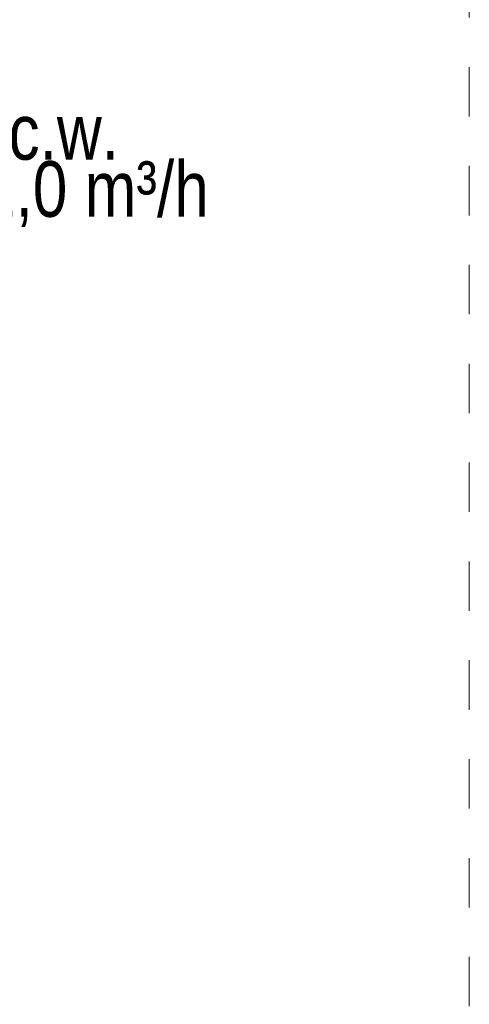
# Model space of a CAD drawing. Extents: x -438200 to -357500, y 15000 to 163871.
# Tile 60 of 148: x -414475 to -413019, y 69286 to 72473. Entities that reach past the tile are written whole.
import ezdxf
from ezdxf.lldxf.tags import DXFTag

# ---------------------------------------------------------------- set-up
doc = ezdxf.new("R2010")
doc.units = 0
doc.header["$MEASUREMENT"] = 0
doc.linetypes.add('Przerywana', pattern=[320, 160, -160])
doc.layers.add('#podkład', color=252, linetype='Continuous')
doc.layers.add('IS_Text_Armatury_Wodociag', color=7, linetype='Continuous')
doc.layers.add('INWENT OPISY_Nr_Pióra__21', color=252, linetype='Continuous', lineweight=9)
doc.styles.get("Standard").update_dxf_attribs({"font": 'arial.ttf', "width": 0.8, "bigfont": 'BIGFONT.SHX'})
tags = doc.linetypes.add('SOLID', pattern=[10, 10, 0]).pattern_tags.tags
tags[6:7] = [DXFTag(74, 4), DXFTag(75, 0), DXFTag(340, '0'), DXFTag(46, 0.0), DXFTag(50, 0.0), DXFTag(44, 0.0), DXFTag(45, 0.0)]
tags[4:5] = [DXFTag(74, 4), DXFTag(75, 0), DXFTag(340, '0'), DXFTag(46, 0.0), DXFTag(50, 0.0), DXFTag(44, 0.0), DXFTag(45, 0.0)]

# ---------------------------------------------------------------- blocks, each defined once
blk = doc.blocks.new('piętro')
at = {"layer": 'INWENT OPISY_Nr_Pióra__21', "color": 252, "linetype": 'Przerywana'}
blk.add_line((-413019.4, 49524.3), (-413019.4, 66524.3), dxfattribs=at)

msp = doc.modelspace()

# ---------------------------------------------------------------- block references
at = {"layer": '#podkład', "color": 3, "lineweight": 50}
msp.add_blockref('piętro', (0, 17835.1), dxfattribs=at)

# ---------------------------------------------------------------- next in the draw order: texts
at = {"layer": 'IS_Text_Armatury_Wodociag', "linetype": 'SOLID', "ltscale": 10, "char_height": 180, "attachment_point": 7}
for s, insert in [('\\fArial|b0|i0;Qnom: 1,0 m³/h', (-415260.2, 71785.4)), ('\\fArial|b0|i0;Wodom.c.w.', (-415260.2, 72017))]:
    msp.add_mtext(s, dxfattribs=dict(at, insert=insert))

doc.saveas('drawing.dxf')
